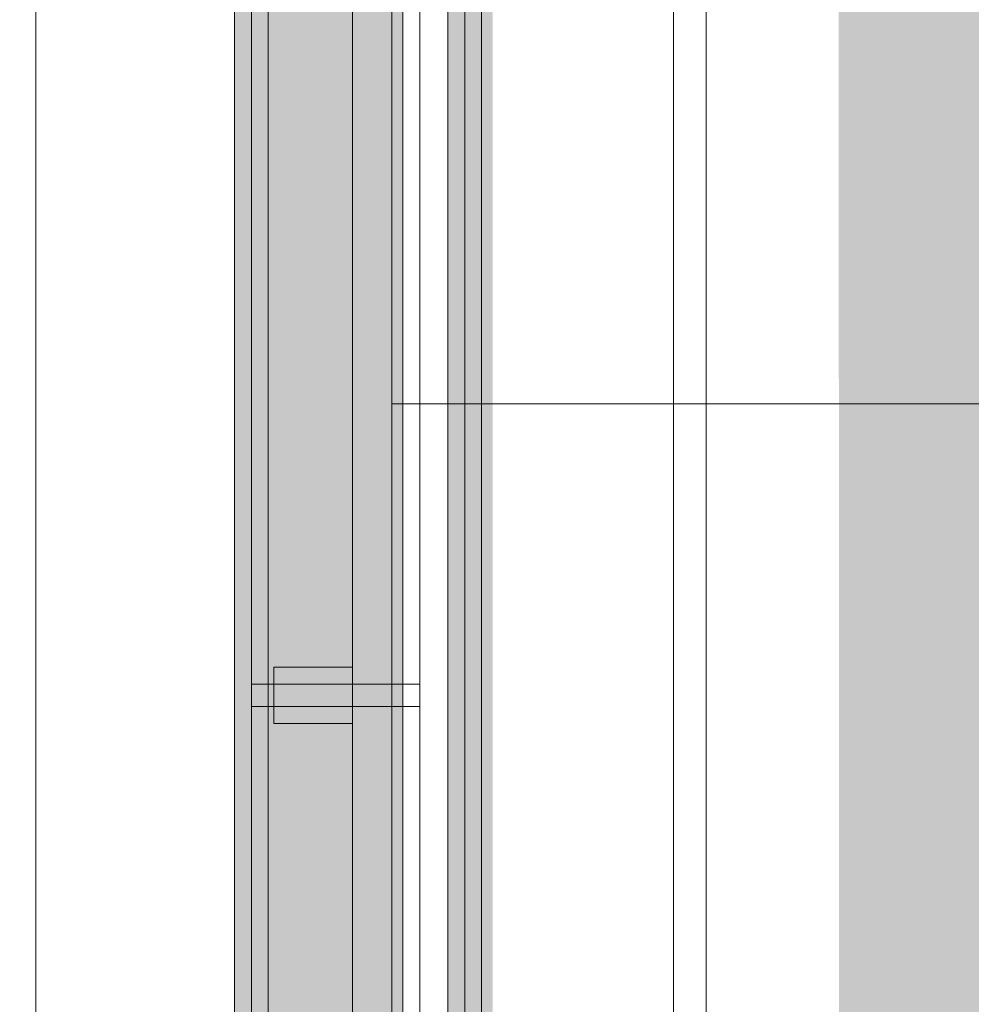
# Model space of a CAD drawing. Extents: x -620 to 300, y 62 to 1112.
# Tile 121 of 226: x 27 to 44, y 338 to 355. Entities that reach past the tile are written whole.
import ezdxf
from ezdxf.lldxf.tags import DXFTag

# ---------------------------------------------------------------- set-up
doc = ezdxf.new("R2010")
doc.units = 0
doc.layers.get('0').update_dxf_attribs({"lineweight": 13})
for name, color, linetype, lineweight, true_color in [('00_E_ST_Handlaufleuchte_Kabel', 3, 'Continuous', 18, 0x00ff00), ('00_E_ST_Handlaufleuchte–Handlauf-Position', 7, 'Continuous', 5, 0x0000b2), ('30 -33 Aussenwände- 7 Fassade_ Elemente', 7, 'Continuous', 9, 0x00aacc), ('30 -34 Innenwände- 6 Elemente', 7, 'Continuous', 9, 0xff6633), ('30 -36 Dächer- 3 Dachbeläge', 7, 'Continuous', 15, 0x9999ff), ('30 -36 Dächer- 4 Dachbekleidungen', 7, 'Continuous', 9, 0xccccff), ('60- 61 allgemeine Ausstattung- 4 Terrassen', 9, 'Continuous', 9, 0x808080), ('iwb_Layout BA_Markierung', 7, 'Continuous', 9, 0xbadcdc)]:
    doc.layers.add(name, color=color, linetype=linetype, lineweight=lineweight, true_color=true_color)
doc.layers.add('70 -71 Achsen- 1 Gebäudeachsen', color=7, linetype='STRICHPUNKT2-A06CPVSFL0', lineweight=18)
tags = doc.linetypes.add('STRICHPUNKT2-A06CPVSFL0', pattern=[12.7, 6.35, -3.175, 0, -3.175]).pattern_tags.tags
tags[10:11] = [DXFTag(74, 4), DXFTag(75, 0), DXFTag(340, '0'), DXFTag(46, 0.0), DXFTag(50, 0.0), DXFTag(44, 0.0), DXFTag(45, 0.0)]
tags[8:9] = [DXFTag(74, 4), DXFTag(75, 0), DXFTag(340, '0'), DXFTag(46, 0.0), DXFTag(50, 0.0), DXFTag(44, 0.0), DXFTag(45, 0.0)]
tags[6:7] = [DXFTag(74, 4), DXFTag(75, 0), DXFTag(340, '0'), DXFTag(46, 0.0), DXFTag(50, 0.0), DXFTag(44, 0.0), DXFTag(45, 0.0)]
tags[4:5] = [DXFTag(74, 4), DXFTag(75, 0), DXFTag(340, '0'), DXFTag(46, 0.0), DXFTag(50, 0.0), DXFTag(44, 0.0), DXFTag(45, 0.0)]

# ---------------------------------------------------------------- blocks, each defined once
blk = doc.blocks.new('Polygon-A06CPVS4L0')
at = {"color": 0, "linetype": 'ByBlock', "lineweight": -2, "ltscale": 0.13}
blk.add_solid([(41.831, 86.61), (41.664, 1083.814), (76.501, 86.518), (76.501, 1083.814)], dxfattribs=at)
blk = doc.blocks.new('Referenz-A06CPVSGL0')
at = {"layer": '30 -33 Aussenwände- 7 Fassade_ Elemente', "color": 0, "linetype": 'Continuous', "ltscale": 0.13}
for p, q in [((27.481, 264.653), (27.481, 372.513)), ((31.621, 372.513), (31.621, 264.653)), ((31.621, 264.653), (31.621, 372.513))]:
    blk.add_line(p, q, dxfattribs=at)
at = {"layer": '30 -34 Innenwände- 6 Elemente', "color": 0, "linetype": 'Continuous', "ltscale": 0.13}
for p, q in [((31.621, 372.513), (31.621, 264.653)), ((33.821, 262.453), (33.821, 372.513)), ((34.821, 372.513), (34.821, 261.453)), ((35.421, 260.853), (35.421, 372.513))]:
    blk.add_line(p, q, dxfattribs=at)
at = {"layer": '30 -36 Dächer- 3 Dachbeläge', "color": 0, "linetype": 'Continuous', "ltscale": 0.15}
for p, q in [((31.021, 376.053), (31.021, 264.453)), ((34.021, 261.453), (34.021, 376.053))]:
    blk.add_line(p, q, dxfattribs=at)
at = {"layer": '30 -36 Dächer- 3 Dachbeläge', "color": 0, "lineweight": 9}
for p, q in [((31.321, 343.403), (31.721, 343.403)), ((31.721, 343.403), (31.721, 343.003)), ((31.721, 343.003), (31.321, 343.003))]:
    blk.add_line(p, q, dxfattribs=at)
at = {"layer": '30 -36 Dächer- 3 Dachbeläge', "color": 0, "lineweight": 0}
for points in [[(31.021, 264.453), (31.021, 376.053), (34.021, 261.453)], [(34.021, 261.453), (31.021, 376.053), (34.021, 376.053)], [(31.721, 343.003), (31.721, 343.403), (31.321, 343.003)], [(31.321, 343.003), (31.721, 343.403), (31.321, 343.403)]]:
    blk.add_solid(points, dxfattribs=at)
at = {"layer": '30 -36 Dächer- 4 Dachbekleidungen', "color": 0, "linetype": 'Continuous', "ltscale": 0.13}
for p, q in [((31.321, 376.053), (31.321, 264.153)), ((33.121, 262.353), (33.121, 376.053)), ((34.321, 376.053), (34.321, 261.153)), ((35.121, 260.353), (35.121, 376.053)), ((33.121, 343.703), (31.721, 343.703)), ((31.721, 343.703), (31.721, 343.403)), ((33.121, 343.403), (31.721, 343.403)), ((31.721, 343.403), (31.721, 343.003)), ((33.121, 343.403), (34.321, 343.403)), ((34.321, 343.403), (34.321, 343.003)), ((31.721, 343.003), (33.121, 343.003)), ((31.721, 342.703), (31.721, 343.003)), ((34.321, 343.003), (33.121, 343.003)), ((33.121, 342.703), (31.721, 342.703))]:
    blk.add_line(p, q, dxfattribs=at)
at = {"layer": '60- 61 allgemeine Ausstattung- 4 Terrassen', "color": 0}
for p, q in [((38.841, 214.053), (38.841, 376.453)), ((33.821, 372.513), (33.821, 261.653)), ((33.821, 348.394), (76.533, 348.394))]:
    blk.add_line(p, q, dxfattribs=at)
at = {"layer": '70 -71 Achsen- 1 Gebäudeachsen', "color": 0, "linetype": 'STRICHPUNKT2-A06CPVSFL0', "ltscale": 0.18}
blk.add_line((39.421, 1084.393), (39.421, 84.953), dxfattribs=at)
blk = doc.blocks.new('Polygon-A06CPVV0L0')
at = {"linetype": 'ByBlock', "lineweight": -2, "ltscale": 0.13}
blk.add_hatch(color=0, dxfattribs=at).paths.add_polyline_path([(-137.579, 261.453), (34.821, 261.453), (34.821, 372.513), (35.621, 372.513), (35.621, 260.653), (-137.579, 260.653)])
blk = doc.blocks.new('Polylinie-A06CPVYWL0')
at = {"color": 0, "linetype": 'ByBlock', "lineweight": -2, "ltscale": 0.18}
blk.add_solid([(35.323, 261.053), (35.123, 261.253), (35.323, 372.513), (35.123, 372.513)], dxfattribs=at)

msp = doc.modelspace()

# ---------------------------------------------------------------- block references
at = {"color": 8, "lineweight": 13, "ltscale": 0.13, "true_color": 0x808080}
msp.add_blockref('Referenz-A06CPVSGL0', (0, 0), dxfattribs=at)
at = {"layer": '00_E_ST_Handlaufleuchte_Kabel', "ltscale": 0.18}
msp.add_blockref('Polylinie-A06CPVYWL0', (0, 0), dxfattribs=at)
at = {"layer": '00_E_ST_Handlaufleuchte–Handlauf-Position', "ltscale": 0.13}
msp.add_blockref('Polygon-A06CPVV0L0', (0, 0), dxfattribs=at)
at = {"layer": 'iwb_Layout BA_Markierung', "ltscale": 0.13}
msp.add_blockref('Polygon-A06CPVS4L0', (0, 0), dxfattribs=at)

doc.saveas('drawing.dxf')
